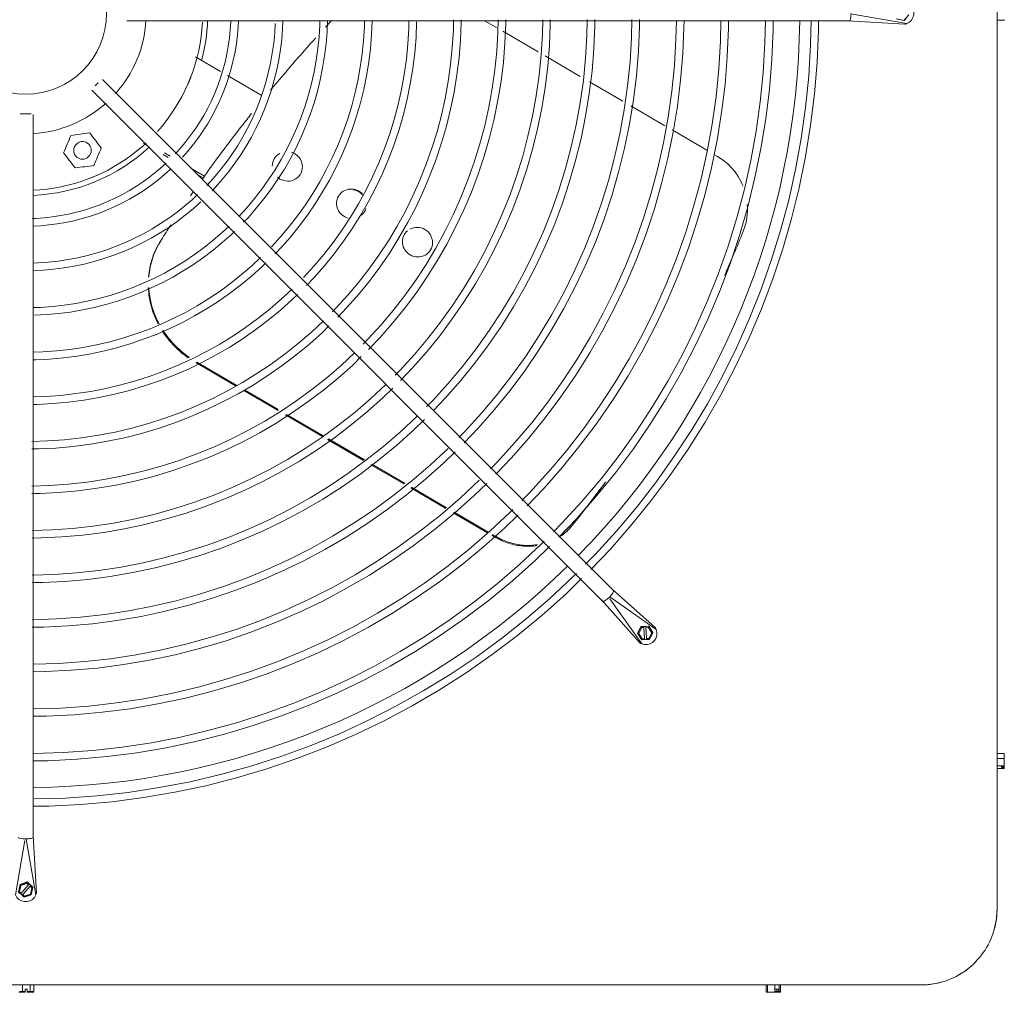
# Model space of a CAD drawing. Header units: inches. Extents: x 282 to 878, y -149 to 1260.
# Tile 10 of 20: x 845 to 862, y 363 to 379. Entities that reach past the tile are written whole.
import ezdxf

# ---------------------------------------------------------------- set-up
doc = ezdxf.new("R2010")
doc.units = ezdxf.units.IN
doc.header["$MEASUREMENT"] = 0
doc.layers.add('M-EQPM', color=90, linetype='Continuous', lineweight=9)

# ---------------------------------------------------------------- blocks, each defined once
blk = doc.blocks.new('Air Conditioner Unit  _AC_ - Default 1-3618741-Main Floor')
at = {"layer": 'M-EQPM'}
for p, q in [((16, -14.75), (16, 14.75)), ((1.665, -0.125), (3.257, -0.125)), ((3.475, -0.125), (13.57, -0.125)), ((7.757, -0.236), (7.559, -0.121)), ((13.545, -0.125), (14.484, -0.178)), ((13.621, -0.013), (14.517, -0.167)), ((14.466, -0.119), (14.344, -0.093)), ((14.349, -0.093), (14.471, -0.119)), ((14.549, -0.026), (14.466, -0.119)), ((14.471, -0.119), (14.466, -0.119)), ((14.471, -0.119), (14.502, -0.085)), ((16, -0.113), (16.12, -0.113)), ((16.12, -0.102), (16.12, -0.113)), ((8.442, -0.635), (7.86, -0.296)), ((3.212, -0.96), (2.798, -0.718)), ((9.135, -1.039), (8.555, -0.701)), ((2.392, -2.215), (1.266, -1.089)), ((3.878, -1.348), (3.323, -1.024)), ((9.834, -1.447), (9.288, -1.128)), ((1.089, -1.266), (2.215, -2.392)), ((10.526, -1.85), (9.969, -1.525)), ((0.125, -3.257), (0.125, -1.665)), ((11.218, -2.253), (10.649, -1.921)), ((1.94, -2.137), (2.004, -2.174)), ((2.264, -2.326), (2.349, -2.376)), ((2.289, -2.3), (2.378, -2.351)), ((9.684, -9.507), (2.546, -2.369)), ((4.095, -2.394), (4.091, -2.402)), ((11.395, -2.356), (11.338, -2.323)), ((2.369, -2.546), (9.507, -9.684)), ((2.738, -2.561), (2.946, -2.682)), ((2.836, -2.659), (2.924, -2.711)), ((4.523, -2.653), (4.527, -2.646)), ((5.152, -3.011), (5.148, -3.019)), ((5.58, -3.271), (5.584, -3.263)), ((0.125, -13.57), (0.125, -3.475)), ((6.238, -3.642), (6.234, -3.65)), ((2.205, -3.777), (2.197, -3.791)), ((6.666, -3.902), (6.67, -3.894)), ((2.801, -5.752), (3.457, -6.134)), ((2.821, -5.744), (3.476, -6.127)), ((3.591, -6.212), (4.158, -6.543)), ((3.606, -6.202), (4.158, -6.524)), ((4.281, -6.614), (4.888, -6.968)), ((4.299, -6.606), (4.9, -6.956)), ((4.97, -7.016), (5.565, -7.362)), ((4.988, -7.007), (5.58, -7.352)), ((5.686, -7.433), (6.23, -7.75)), ((5.701, -7.423), (6.249, -7.742)), ((6.344, -7.816), (6.919, -8.152)), ((6.357, -7.805), (6.934, -8.141)), ((7.044, -8.224), (7.608, -8.553)), ((7.058, -8.214), (7.63, -8.547)), ((7.679, -8.594), (7.74, -8.63)), ((7.692, -8.583), (7.748, -8.616)), ((10.368, -10.116), (9.666, -9.489)), ((9.489, -9.666), (10.116, -10.368)), ((9.622, -9.641), (10.147, -10.383)), ((9.625, -9.611), (10.383, -10.147)), ((10.077, -10.208), (10.134, -10.097)), ((10.145, -10.313), (10.077, -10.208)), ((10.077, -10.208), (10.081, -10.212)), ((10.138, -10.101), (10.081, -10.212)), ((10.081, -10.212), (10.149, -10.317)), ((10.147, -10.116), (10.098, -10.211)), ((10.098, -10.211), (10.157, -10.3)), ((10.099, -10.211), (10.098, -10.211)), ((10.099, -10.211), (10.147, -10.116)), ((10.157, -10.301), (10.099, -10.211)), ((10.134, -10.097), (10.258, -10.09)), ((10.134, -10.097), (10.138, -10.101)), ((10.183, -10.098), (10.138, -10.101)), ((10.147, -10.116), (10.184, -10.114)), ((10.184, -10.114), (10.147, -10.116)), ((10.147, -10.116), (10.147, -10.116)), ((10.181, -10.097), (10.215, -10.095)), ((10.183, -10.098), (10.181, -10.097)), ((10.184, -10.114), (10.183, -10.098)), ((10.184, -10.114), (10.184, -10.114)), ((10.184, -10.114), (10.193, -10.298)), ((10.215, -10.095), (10.217, -10.097)), ((10.262, -10.094), (10.217, -10.097)), ((10.217, -10.097), (10.218, -10.112)), ((10.254, -10.11), (10.217, -10.112)), ((10.227, -10.297), (10.217, -10.112)), ((10.217, -10.112), (10.218, -10.112)), ((10.218, -10.112), (10.254, -10.11)), ((10.254, -10.11), (10.312, -10.2)), ((10.312, -10.2), (10.254, -10.11)), ((10.254, -10.11), (10.254, -10.11)), ((10.258, -10.09), (10.326, -10.195)), ((10.258, -10.09), (10.262, -10.094)), ((10.33, -10.199), (10.262, -10.094)), ((10.263, -10.295), (10.312, -10.2)), ((10.312, -10.2), (10.264, -10.295)), ((10.326, -10.195), (10.27, -10.306)), ((10.274, -10.31), (10.33, -10.199)), ((10.312, -10.2), (10.312, -10.2)), ((10.326, -10.195), (10.33, -10.199)), ((10.27, -10.306), (10.145, -10.313)), ((10.149, -10.317), (10.145, -10.313)), ((10.149, -10.317), (10.194, -10.314)), ((10.157, -10.3), (10.193, -10.298)), ((10.194, -10.299), (10.157, -10.301)), ((10.157, -10.301), (10.157, -10.3)), ((10.193, -10.298), (10.194, -10.299)), ((10.226, -10.311), (10.193, -10.313)), ((10.193, -10.313), (10.194, -10.314)), ((10.194, -10.314), (10.194, -10.299)), ((10.228, -10.313), (10.226, -10.311)), ((10.264, -10.295), (10.227, -10.297)), ((10.227, -10.297), (10.263, -10.295)), ((10.227, -10.297), (10.228, -10.313)), ((10.227, -10.297), (10.227, -10.297)), ((10.228, -10.313), (10.274, -10.31)), ((10.263, -10.295), (10.264, -10.295)), ((10.27, -10.306), (10.274, -10.31)), ((16, -12.27), (16, -12.189)), ((16, -12.189), (16.12, -12.189)), ((16, -12.393), (16, -12.27)), ((16, -12.27), (16.12, -12.27)), ((16.12, -12.189), (16.12, -12.27)), ((16.12, -12.27), (16.12, -12.393)), ((16, -12.436), (16, -12.393)), ((16, -12.393), (16.12, -12.393)), ((16, -12.436), (16.12, -12.436)), ((16.071, -12.42), (16.071, -12.408)), ((16.071, -12.408), (16.12, -12.408)), ((16.12, -12.42), (16.071, -12.42)), ((16.12, -12.405), (16.109, -12.405)), ((16.12, -12.418), (16.109, -12.418)), ((16.12, -12.393), (16.12, -12.408)), ((16.12, -12.405), (16.12, -12.42)), ((16.12, -12.42), (16.12, -12.436)), ((-0.013, -13.621), (-0.167, -14.517)), ((0.01, -13.602), (0.167, -14.517)), ((0.178, -14.484), (0.125, -13.545)), ((-0.119, -14.466), (-0.093, -14.344)), ((-0.093, -14.349), (-0.119, -14.471)), ((-0.102, -14.466), (-0.079, -14.361)), ((-0.079, -14.361), (-0.102, -14.465)), ((-0.093, -14.344), (0.026, -14.305)), ((0.026, -14.311), (-0.093, -14.349)), ((-0.093, -14.344), (-0.093, -14.349)), ((-0.079, -14.361), (0.022, -14.328)), ((0.022, -14.328), (-0.079, -14.361)), ((-0.079, -14.361), (-0.079, -14.361)), ((0.049, -14.352), (-0.074, -14.49)), ((-0.049, -14.512), (0.074, -14.375)), ((0.022, -14.328), (0.049, -14.353)), ((0.049, -14.352), (0.022, -14.328)), ((0.022, -14.328), (0.022, -14.328)), ((0.026, -14.305), (0.119, -14.389)), ((0.026, -14.305), (0.026, -14.311)), ((0.06, -14.341), (0.026, -14.311)), ((0.049, -14.353), (0.06, -14.341)), ((0.049, -14.353), (0.049, -14.352)), ((0.06, -14.341), (0.06, -14.339)), ((0.06, -14.339), (0.085, -14.361)), ((0.085, -14.364), (0.074, -14.375)), ((0.074, -14.375), (0.102, -14.4)), ((0.074, -14.375), (0.074, -14.375)), ((0.102, -14.399), (0.074, -14.375)), ((0.079, -14.504), (0.102, -14.399)), ((0.102, -14.4), (0.079, -14.504)), ((0.085, -14.361), (0.085, -14.364)), ((0.119, -14.394), (0.085, -14.364)), ((0.119, -14.389), (0.093, -14.511)), ((0.093, -14.516), (0.119, -14.394)), ((0.102, -14.4), (0.102, -14.399)), ((0.119, -14.389), (0.119, -14.394)), ((-0.026, -14.549), (-0.119, -14.466)), ((-0.119, -14.471), (-0.085, -14.502)), ((-0.102, -14.465), (-0.074, -14.49)), ((-0.074, -14.49), (-0.102, -14.466)), ((-0.085, -14.502), (-0.074, -14.49)), ((-0.06, -14.522), (-0.085, -14.5)), ((-0.085, -14.5), (-0.085, -14.502)), ((-0.074, -14.49), (-0.074, -14.49)), ((-0.049, -14.513), (-0.06, -14.524)), ((-0.06, -14.524), (-0.06, -14.522)), ((-0.06, -14.524), (-0.026, -14.555)), ((-0.049, -14.513), (-0.049, -14.512)), ((-0.049, -14.512), (-0.022, -14.537)), ((-0.022, -14.537), (-0.049, -14.513)), ((0.093, -14.511), (-0.026, -14.549)), ((-0.026, -14.555), (0.093, -14.516)), ((-0.026, -14.549), (-0.026, -14.555)), ((0.079, -14.504), (-0.022, -14.537)), ((-0.022, -14.537), (0.079, -14.504)), ((-0.022, -14.537), (-0.022, -14.537)), ((0.079, -14.504), (0.079, -14.504)), ((0.093, -14.511), (0.093, -14.516)), ((-14.75, -16), (14.75, -16)), ((-0.114, -16), (-0.052, -16.001)), ((-0.052, -16.001), (0.073, -16.001)), ((-0.052, -16.001), (-0.052, -16.121)), ((-0.052, -16.006), (-0.052, -16.119)), ((0.073, -16.001), (0.136, -16)), ((0.073, -16.121), (0.073, -16.001)), ((0.073, -16.006), (0.073, -16.119)), ((0.136, -16), (0.136, -16.12)), ((12.199, -15.999), (12.221, -16.001)), ((12.199, -15.999), (12.199, -16.119)), ((12.221, -16.001), (12.338, -16.002)), ((12.221, -16.001), (12.221, -16.121)), ((12.338, -16.002), (12.434, -16.001)), ((12.338, -16.002), (12.338, -16.122)), ((12.413, -15.999), (12.413, -16.119)), ((12.434, -16.121), (12.434, -16.001)), ((-0.114, -16.12), (-0.052, -16.119)), ((-0.052, -16.121), (-0.114, -16.12)), ((-0.096, -16.109), (-0.043, -16.107)), ((-0.043, -16.11), (-0.096, -16.109)), ((-0.096, -16.12), (-0.096, -16.109)), ((-0.043, -16.119), (-0.096, -16.12)), ((-0.096, -16.12), (-0.043, -16.121)), ((-0.052, -16.119), (-0.006, -16.119)), ((-0.006, -16.121), (-0.052, -16.121)), ((-0.043, -16.107), (-0.006, -16.107)), ((-0.043, -16.119), (-0.043, -16.107)), ((-0.006, -16.11), (-0.043, -16.11)), ((-0.043, -16.11), (-0.043, -16.121)), ((-0.006, -16.119), (-0.043, -16.119)), ((-0.043, -16.121), (-0.006, -16.121)), ((-0.006, -16.121), (-0.006, -16.072)), ((-0.006, -16.072), (0.027, -16.072)), ((-0.006, -16.107), (-0.006, -16.119)), ((0.027, -16.072), (0.027, -16.121)), ((0.027, -16.119), (0.027, -16.107)), ((0.027, -16.107), (0.064, -16.107)), ((0.064, -16.11), (0.027, -16.11)), ((0.064, -16.119), (0.027, -16.119)), ((0.027, -16.119), (0.073, -16.119)), ((0.073, -16.121), (0.027, -16.121)), ((0.027, -16.121), (0.064, -16.121)), ((0.064, -16.107), (0.118, -16.109)), ((0.064, -16.119), (0.064, -16.107)), ((0.118, -16.109), (0.064, -16.11)), ((0.064, -16.121), (0.064, -16.11)), ((0.118, -16.12), (0.064, -16.119)), ((0.064, -16.121), (0.118, -16.12)), ((0.073, -16.119), (0.136, -16.12)), ((0.136, -16.12), (0.073, -16.121)), ((0.118, -16.12), (0.118, -16.109)), ((12.221, -16.121), (12.199, -16.119)), ((12.199, -16.119), (12.234, -16.119)), ((12.216, -16.119), (12.216, -16.108)), ((12.338, -16.122), (12.221, -16.121)), ((12.363, -16.11), (12.335, -16.11)), ((12.335, -16.122), (12.363, -16.121)), ((12.338, -16.071), (12.399, -16.072)), ((12.338, -16.107), (12.399, -16.107)), ((12.338, -16.108), (12.389, -16.109)), ((12.338, -16.118), (12.413, -16.119)), ((12.399, -16.119), (12.338, -16.119)), ((12.373, -16.121), (12.338, -16.122)), ((12.363, -16.121), (12.363, -16.11)), ((12.363, -16.121), (12.373, -16.121)), ((12.373, -16.121), (12.373, -16.072)), ((12.373, -16.072), (12.399, -16.072)), ((12.389, -16.109), (12.389, -16.121)), ((12.417, -16.109), (12.389, -16.109)), ((12.399, -16.121), (12.389, -16.121)), ((12.389, -16.121), (12.417, -16.121)), ((12.399, -16.072), (12.399, -16.121)), ((12.399, -16.107), (12.417, -16.109)), ((12.399, -16.119), (12.399, -16.107)), ((12.417, -16.121), (12.399, -16.119)), ((12.434, -16.121), (12.399, -16.121)), ((12.413, -16.119), (12.434, -16.121)), ((12.417, -16.121), (12.417, -16.109))]:
    blk.add_line(p, q, dxfattribs=at)
at = {"layer": 'M-EQPM', "flags": 128}
for points in [[(14.517, -0.167), (14.558, -0.143), (14.591, -0.11), (14.615, -0.069), (14.627, -0.024), (14.627, 0.024), (14.615, 0.069), (14.591, 0.11), (14.558, 0.143), (14.517, 0.167)], [(2.171, -1.946), (2.247, -1.857), (2.319, -1.766), (2.388, -1.672), (2.453, -1.575), (2.514, -1.476), (2.571, -1.374), (2.624, -1.27), (2.672, -1.164), (2.717, -1.056), (2.757, -0.947), (2.793, -0.836), (2.824, -0.723), (2.85, -0.61), (2.873, -0.495), (2.89, -0.38), (2.903, -0.264), (2.911, -0.148)], [(3.379, -0.135), (3.37, -0.27), (3.357, -0.405), (3.338, -0.539), (3.314, -0.672), (3.284, -0.804), (3.25, -0.934), (3.21, -1.064), (3.164, -1.191), (3.114, -1.317), (3.059, -1.44), (2.999, -1.561), (2.934, -1.68), (2.865, -1.796), (2.791, -1.909), (2.712, -2.019), (2.629, -2.126), (2.542, -2.23), (2.466, -2.313)], [(2.585, -2.368), (2.678, -2.263), (2.766, -2.154), (2.85, -2.042), (2.93, -1.926), (3.004, -1.807), (3.074, -1.686), (3.139, -1.562), (3.199, -1.435), (3.254, -1.306), (3.304, -1.175), (3.348, -1.041), (3.387, -0.907), (3.42, -0.771), (3.449, -0.633), (3.471, -0.495), (3.488, -0.356), (3.5, -0.216), (3.504, -0.121)], [(3.072, -2.921), (3.127, -2.864), (3.239, -2.737), (3.346, -2.605), (3.447, -2.469), (3.543, -2.329), (3.633, -2.186), (3.718, -2.039), (3.796, -1.888), (3.869, -1.735), (3.935, -1.579), (3.995, -1.42), (4.049, -1.259), (4.096, -1.097), (4.136, -0.932), (4.17, -0.766), (4.198, -0.598), (4.218, -0.43), (4.232, -0.261), (4.238, -0.121)], [(3.257, -0.125), (3.286, -0.125), (3.314, -0.125), (3.343, -0.125), (3.372, -0.125), (3.4, -0.125), (3.429, -0.125), (3.457, -0.125), (3.475, -0.125)], [(4.847, -0.121), (4.845, -0.194), (4.834, -0.388), (4.814, -0.58), (4.787, -0.773), (4.752, -0.963), (4.71, -1.153), (4.66, -1.34), (4.603, -1.525), (4.538, -1.708), (4.466, -1.888), (4.387, -2.065), (4.301, -2.239), (4.208, -2.409), (4.108, -2.576), (4.002, -2.738), (3.889, -2.896), (3.77, -3.049), (3.646, -3.197), (3.515, -3.341)], [(3.59, -3.441), (3.668, -3.36), (3.799, -3.21), (3.925, -3.056), (4.044, -2.897), (4.156, -2.733), (4.262, -2.564), (4.361, -2.392), (4.453, -2.215), (4.539, -2.035), (4.616, -1.852), (4.687, -1.666), (4.75, -1.478), (4.805, -1.286), (4.852, -1.093), (4.892, -0.898), (4.924, -0.702), (4.948, -0.504), (4.965, -0.306), (4.972, -0.121)], [(5.581, -0.121), (5.579, -0.223), (5.565, -0.446), (5.543, -0.668), (5.512, -0.889), (5.472, -1.109), (5.423, -1.327), (5.366, -1.543), (5.3, -1.756), (5.225, -1.967), (5.142, -2.174), (5.051, -2.378), (4.952, -2.578), (4.845, -2.774), (4.73, -2.966), (4.608, -3.152), (4.478, -3.334), (4.341, -3.511), (4.197, -3.681), (4.047, -3.846)], [(4.108, -3.961), (4.209, -3.856), (4.36, -3.684), (4.504, -3.507), (4.64, -3.324), (4.77, -3.136), (4.891, -2.942), (5.005, -2.745), (5.111, -2.542), (5.208, -2.336), (5.297, -2.126), (5.378, -1.912), (5.45, -1.696), (5.514, -1.476), (5.568, -1.255), (5.614, -1.031), (5.651, -0.806), (5.679, -0.579), (5.697, -0.351), (5.707, -0.123)], [(6.314, -0.121), (6.312, -0.253), (6.297, -0.505), (6.271, -0.756), (6.236, -1.006), (6.191, -1.255), (6.136, -1.502), (6.071, -1.746), (5.996, -1.987), (5.912, -2.225), (5.818, -2.46), (5.715, -2.691), (5.603, -2.917), (5.482, -3.139), (5.352, -3.355), (5.214, -3.567), (5.067, -3.772), (4.912, -3.972), (4.749, -4.165), (4.579, -4.352)], [(4.626, -4.481), (4.75, -4.351), (4.92, -4.158), (5.083, -3.958), (5.237, -3.751), (5.383, -3.539), (5.52, -3.321), (5.648, -3.097), (5.768, -2.869), (5.878, -2.636), (5.979, -2.399), (6.07, -2.158), (6.151, -1.914), (6.223, -1.666), (6.284, -1.416), (6.336, -1.163), (6.377, -0.909), (6.409, -0.653), (6.43, -0.397), (6.44, -0.139)], [(7.049, -0.108), (7.045, -0.282), (7.028, -0.563), (7, -0.844), (6.961, -1.123), (6.91, -1.401), (6.849, -1.676), (6.776, -1.949), (6.693, -2.218), (6.599, -2.484), (6.494, -2.746), (6.379, -3.003), (6.254, -3.256), (6.119, -3.503), (5.974, -3.745), (5.819, -3.981), (5.655, -4.211), (5.483, -4.434), (5.301, -4.649), (5.111, -4.857), (5.056, -4.913)], [(5.144, -5.001), (5.291, -4.847), (5.481, -4.632), (5.662, -4.409), (5.834, -4.179), (5.996, -3.942), (6.149, -3.699), (6.292, -3.45), (6.425, -3.196), (6.547, -2.936), (6.66, -2.672), (6.761, -2.404), (6.852, -2.132), (6.932, -1.856), (7, -1.577), (7.058, -1.296), (7.104, -1.013), (7.139, -0.728), (7.162, -0.442), (7.174, -0.155), (7.175, -0.108)], [(7.783, -0.108), (7.779, -0.311), (7.76, -0.622), (7.729, -0.932), (7.685, -1.24), (7.63, -1.547), (7.562, -1.85), (7.482, -2.151), (7.39, -2.449), (7.286, -2.742), (7.17, -3.032), (7.043, -3.316), (6.905, -3.595), (6.756, -3.868), (6.596, -4.135), (6.425, -4.396), (6.244, -4.649), (6.053, -4.895), (5.853, -5.133), (5.643, -5.363), (5.558, -5.449)], [(5.647, -5.538), (5.833, -5.343), (6.042, -5.105), (6.241, -4.86), (6.43, -4.606), (6.609, -4.345), (6.778, -4.077), (6.935, -3.803), (7.082, -3.523), (7.217, -3.237), (7.341, -2.946), (7.453, -2.65), (7.553, -2.35), (7.641, -2.046), (7.716, -1.738), (7.78, -1.428), (7.831, -1.116), (7.869, -0.802), (7.895, -0.487), (7.908, -0.171), (7.909, -0.108)], [(8.516, -0.108), (8.512, -0.341), (8.491, -0.681), (8.457, -1.02), (8.41, -1.357), (8.349, -1.692), (8.274, -2.025), (8.187, -2.354), (8.086, -2.68), (7.973, -3.001), (7.846, -3.317), (7.707, -3.628), (7.556, -3.934), (7.393, -4.233), (7.217, -4.525), (7.031, -4.81), (6.833, -5.087), (6.624, -5.356), (6.404, -5.617), (6.175, -5.869), (6.085, -5.96)], [(6.174, -6.049), (6.374, -5.838), (6.602, -5.579), (6.82, -5.31), (7.027, -5.033), (7.223, -4.748), (7.407, -4.456), (7.579, -4.156), (7.739, -3.85), (7.887, -3.537), (8.022, -3.219), (8.144, -2.896), (8.254, -2.568), (8.35, -2.235), (8.432, -1.9), (8.502, -1.561), (8.557, -1.22), (8.599, -0.877), (8.627, -0.532), (8.642, -0.187), (8.642, -0.108)], [(9.251, -0.1), (9.245, -0.37), (9.223, -0.739), (9.186, -1.108), (9.134, -1.474), (9.068, -1.838), (8.987, -2.199), (8.892, -2.557), (8.783, -2.911), (8.659, -3.259), (8.522, -3.603), (8.371, -3.941), (8.207, -4.273), (8.03, -4.597), (7.839, -4.915), (7.636, -5.224), (7.421, -5.526), (7.195, -5.818), (6.956, -6.101), (6.707, -6.374), (6.604, -6.479)], [(6.723, -6.536), (6.915, -6.334), (7.163, -6.053), (7.399, -5.761), (7.624, -5.461), (7.836, -5.152), (8.036, -4.834), (8.222, -4.509), (8.396, -4.177), (8.556, -3.837), (8.703, -3.492), (8.836, -3.141), (8.954, -2.786), (9.059, -2.425), (9.148, -2.061), (9.223, -1.694), (9.284, -1.323), (9.329, -0.951), (9.36, -0.577), (9.375, -0.202), (9.376, -0.1)], [(9.984, -0.101), (9.978, -0.399), (9.955, -0.798), (9.915, -1.196), (9.859, -1.591), (9.787, -1.984), (9.7, -2.374), (9.598, -2.76), (9.48, -3.141), (9.346, -3.518), (9.198, -3.889), (9.035, -4.254), (8.858, -4.612), (8.666, -4.962), (8.461, -5.305), (8.242, -5.639), (8.01, -5.964), (7.765, -6.279), (7.508, -6.585), (7.239, -6.88), (7.136, -6.983)], [(7.225, -7.072), (7.456, -6.83), (7.723, -6.526), (7.978, -6.212), (8.22, -5.888), (8.449, -5.555), (8.664, -5.212), (8.866, -4.862), (9.053, -4.503), (9.226, -4.138), (9.384, -3.766), (9.527, -3.387), (9.655, -3.004), (9.767, -2.615), (9.864, -2.222), (9.945, -1.826), (10.01, -1.427), (10.059, -1.025), (10.092, -0.622), (10.109, -0.218), (10.11, -0.101)], [(10.718, -0.117), (10.712, -0.429), (10.686, -0.857), (10.643, -1.283), (10.583, -1.708), (10.507, -2.13), (10.413, -2.548), (10.303, -2.963), (10.176, -3.372), (10.033, -3.777), (9.874, -4.175), (9.699, -4.566), (9.509, -4.95), (9.303, -5.327), (9.083, -5.695), (8.848, -6.053), (8.599, -6.402), (8.336, -6.741), (8.06, -7.069), (7.771, -7.386), (7.655, -7.502)], [(7.744, -7.591), (7.997, -7.326), (8.284, -7), (8.557, -6.663), (8.817, -6.316), (9.062, -5.958), (9.293, -5.591), (9.509, -5.215), (9.71, -4.83), (9.896, -4.438), (10.065, -4.039), (10.219, -3.633), (10.356, -3.222), (10.476, -2.805), (10.58, -2.384), (10.667, -1.959), (10.737, -1.531), (10.789, -1.1), (10.825, -0.668), (10.843, -0.234), (10.844, -0.117)], [(11.452, -0.118), (11.445, -0.458), (11.418, -0.915), (11.372, -1.371), (11.308, -1.825), (11.226, -2.276), (11.126, -2.723), (11.008, -3.165), (10.873, -3.603), (10.72, -4.035), (10.55, -4.461), (10.363, -4.879), (10.16, -5.289), (9.94, -5.691), (9.705, -6.084), (9.454, -6.468), (9.187, -6.84), (8.907, -7.202), (8.611, -7.553), (8.303, -7.891), (8.174, -8.021)], [(8.263, -8.11), (8.539, -7.821), (8.844, -7.474), (9.136, -7.114), (9.413, -6.743), (9.676, -6.361), (9.922, -5.969), (10.153, -5.568), (10.367, -5.157), (10.565, -4.738), (10.746, -4.312), (10.91, -3.879), (11.057, -3.44), (11.185, -2.995), (11.296, -2.545), (11.389, -2.091), (11.463, -1.634), (11.52, -1.174), (11.557, -0.713), (11.577, -0.25), (11.578, -0.118)], [(12.186, -0.119), (12.178, -0.487), (12.149, -0.974), (12.101, -1.459), (12.033, -1.942), (11.945, -2.421), (11.839, -2.897), (11.714, -3.368), (11.57, -3.834), (11.407, -4.294), (11.226, -4.746), (11.027, -5.191), (10.811, -5.628), (10.577, -6.056), (10.327, -6.474), (10.059, -6.882), (9.776, -7.279), (9.477, -7.664), (9.163, -8.037), (8.834, -8.397), (8.693, -8.54)], [(8.782, -8.629), (9.08, -8.317), (9.405, -7.947), (9.715, -7.565), (10.01, -7.17), (10.289, -6.764), (10.551, -6.347), (10.796, -5.92), (11.025, -5.484), (11.235, -5.039), (11.428, -4.585), (11.602, -4.125), (11.757, -3.658), (11.894, -3.184), (12.012, -2.706), (12.111, -2.224), (12.19, -1.738), (12.25, -1.249), (12.29, -0.758), (12.31, -0.266), (12.312, -0.119)], [(12.937, -0.12), (12.929, -0.517), (12.898, -1.034), (12.846, -1.549), (12.774, -2.061), (12.681, -2.571), (12.568, -3.076), (12.435, -3.576), (12.282, -4.07), (12.11, -4.558), (11.918, -5.039), (11.707, -5.511), (11.477, -5.975), (11.229, -6.429), (10.963, -6.873), (10.679, -7.306), (10.378, -7.727), (10.061, -8.136), (9.728, -8.532), (9.379, -8.914), (9.224, -9.071)], [(9.311, -9.158), (9.631, -8.822), (9.976, -8.43), (10.305, -8.024), (10.618, -7.606), (10.914, -7.175), (11.192, -6.733), (11.452, -6.28), (11.694, -5.817), (11.917, -5.345), (12.121, -4.864), (12.306, -4.375), (12.471, -3.88), (12.617, -3.378), (12.742, -2.871), (12.846, -2.359), (12.93, -1.843), (12.994, -1.325), (13.036, -0.804), (13.058, -0.282), (13.06, -0.12)], [(4.112, -0.165), (4.102, -0.329), (4.086, -0.493), (4.063, -0.656), (4.033, -0.818), (3.997, -0.978), (3.955, -1.137), (3.906, -1.294), (3.851, -1.45), (3.79, -1.603), (3.723, -1.753), (3.65, -1.9), (3.571, -2.045), (3.487, -2.186), (3.396, -2.324), (3.301, -2.458), (3.2, -2.588), (3.094, -2.713), (2.984, -2.833)], [(0.118, -2.912), (0.233, -2.906), (0.349, -2.894), (0.464, -2.878), (0.579, -2.857), (0.693, -2.831), (0.806, -2.801), (0.917, -2.767), (1.027, -2.728), (1.135, -2.685), (1.242, -2.637), (1.346, -2.586), (1.448, -2.53), (1.548, -2.47), (1.646, -2.406), (1.741, -2.338), (1.833, -2.267), (1.922, -2.191), (1.983, -2.136)], [(2.546, -2.369), (2.526, -2.349), (2.506, -2.329), (2.486, -2.309), (2.465, -2.289), (2.445, -2.268), (2.425, -2.248), (2.405, -2.228), (2.392, -2.215)], [(2.215, -2.392), (2.235, -2.412), (2.255, -2.432), (2.276, -2.452), (2.296, -2.473), (2.316, -2.493), (2.336, -2.513), (2.356, -2.533), (2.369, -2.546)], [(2.313, -2.466), (2.257, -2.518), (2.154, -2.606), (2.048, -2.69), (1.939, -2.77), (1.827, -2.845), (1.712, -2.916), (1.594, -2.982), (1.473, -3.043), (1.35, -3.1), (1.225, -3.151), (1.098, -3.198), (0.969, -3.239), (0.839, -3.275), (0.707, -3.306), (0.575, -3.332), (0.441, -3.352), (0.307, -3.367), (0.172, -3.377), (0.108, -3.379)], [(0.121, -3.504), (0.242, -3.498), (0.382, -3.485), (0.521, -3.467), (0.659, -3.444), (0.797, -3.415), (0.933, -3.38), (1.067, -3.34), (1.2, -3.295), (1.33, -3.244), (1.459, -3.188), (1.585, -3.127), (1.709, -3.061), (1.83, -2.991), (1.948, -2.915), (2.063, -2.835), (2.175, -2.75), (2.283, -2.661), (2.388, -2.567)], [(2.832, -2.985), (2.747, -3.064), (2.622, -3.172), (2.493, -3.274), (2.36, -3.371), (2.223, -3.463), (2.083, -3.549), (1.94, -3.629), (1.793, -3.704), (1.643, -3.773), (1.491, -3.835), (1.337, -3.892), (1.18, -3.942), (1.021, -3.986), (0.861, -4.024), (0.699, -4.055), (0.537, -4.08), (0.373, -4.098), (0.209, -4.11), (0.12, -4.113)], [(0.124, -4.238), (0.293, -4.23), (0.462, -4.215), (0.63, -4.193), (0.797, -4.164), (0.963, -4.129), (1.128, -4.087), (1.29, -4.039), (1.451, -3.984), (1.609, -3.923), (1.765, -3.856), (1.917, -3.782), (2.067, -3.702), (2.213, -3.617), (2.356, -3.525), (2.495, -3.428), (2.63, -3.326), (2.761, -3.218), (2.888, -3.105)], [(0.125, -3.475), (0.125, -3.447), (0.125, -3.419), (0.125, -3.39), (0.125, -3.362), (0.125, -3.333), (0.125, -3.304), (0.125, -3.276), (0.125, -3.257)], [(3.351, -3.504), (3.237, -3.611), (3.09, -3.737), (2.938, -3.858), (2.781, -3.972), (2.62, -4.08), (2.455, -4.182), (2.285, -4.277), (2.113, -4.365), (1.936, -4.446), (1.757, -4.52), (1.575, -4.586), (1.39, -4.645), (1.203, -4.697), (1.015, -4.742), (0.824, -4.779), (0.632, -4.808), (0.44, -4.829), (0.246, -4.843), (0.119, -4.847)], [(0.145, -4.972), (0.344, -4.962), (0.542, -4.944), (0.739, -4.919), (0.936, -4.885), (1.13, -4.844), (1.323, -4.795), (1.514, -4.738), (1.702, -4.674), (1.887, -4.602), (2.07, -4.523), (2.249, -4.437), (2.425, -4.343), (2.596, -4.243), (2.764, -4.135), (2.927, -4.022), (3.086, -3.901), (3.239, -3.775), (3.388, -3.642), (3.439, -3.592)], [(3.87, -4.023), (3.726, -4.157), (3.557, -4.303), (3.382, -4.442), (3.202, -4.574), (3.016, -4.698), (2.826, -4.815), (2.631, -4.924), (2.432, -5.025), (2.23, -5.118), (2.023, -5.204), (1.813, -5.28), (1.601, -5.349), (1.386, -5.408), (1.168, -5.459), (0.949, -5.502), (0.728, -5.535), (0.506, -5.56), (0.283, -5.576), (0.118, -5.581)], [(0.118, -5.706), (0.167, -5.706), (0.395, -5.694), (0.622, -5.674), (0.848, -5.645), (1.074, -5.606), (1.297, -5.559), (1.518, -5.502), (1.737, -5.437), (1.953, -5.363), (2.166, -5.281), (2.375, -5.19), (2.581, -5.091), (2.783, -4.984), (2.98, -4.869), (3.172, -4.746), (3.359, -4.615), (3.541, -4.477), (3.717, -4.332), (3.887, -4.18), (3.958, -4.111)], [(4.389, -4.542), (4.216, -4.704), (4.025, -4.869), (3.827, -5.026), (3.623, -5.175), (3.413, -5.315), (3.198, -5.448), (2.977, -5.571), (2.752, -5.686), (2.523, -5.791), (2.289, -5.888), (2.052, -5.974), (1.811, -6.052), (1.568, -6.119), (1.322, -6.177), (1.074, -6.225), (0.824, -6.263), (0.573, -6.291), (0.321, -6.309), (0.117, -6.315)], [(0.117, -6.44), (0.188, -6.439), (0.445, -6.426), (0.702, -6.404), (0.958, -6.37), (1.212, -6.327), (1.464, -6.273), (1.713, -6.21), (1.96, -6.136), (2.204, -6.053), (2.444, -5.96), (2.681, -5.858), (2.913, -5.746), (3.14, -5.625), (3.363, -5.495), (3.58, -5.356), (3.791, -5.208), (3.996, -5.052), (4.195, -4.889), (4.387, -4.717), (4.477, -4.63)], [(4.908, -5.062), (4.706, -5.25), (4.492, -5.434), (4.272, -5.61), (4.044, -5.776), (3.81, -5.933), (3.569, -6.081), (3.323, -6.219), (3.072, -6.346), (2.816, -6.464), (2.555, -6.572), (2.29, -6.669), (2.022, -6.755), (1.75, -6.83), (1.475, -6.895), (1.198, -6.948), (0.92, -6.991), (0.639, -7.022), (0.358, -7.042), (0.101, -7.05)], [(0.101, -7.174), (0.21, -7.173), (0.496, -7.159), (0.782, -7.133), (1.067, -7.096), (1.35, -7.048), (1.63, -6.988), (1.909, -6.917), (2.184, -6.836), (2.455, -6.743), (2.723, -6.639), (2.986, -6.525), (3.245, -6.4), (3.498, -6.265), (3.746, -6.121), (3.988, -5.966), (4.223, -5.802), (4.452, -5.628), (4.673, -5.446), (4.887, -5.254), (4.996, -5.149)], [(5.424, -5.584), (5.196, -5.797), (4.96, -6), (4.716, -6.194), (4.465, -6.377), (4.206, -6.551), (3.941, -6.714), (3.669, -6.866), (3.392, -7.007), (3.109, -7.137), (2.821, -7.256), (2.528, -7.363), (2.232, -7.458), (1.932, -7.541), (1.629, -7.612), (1.323, -7.671), (1.015, -7.718), (0.706, -7.753), (0.395, -7.775), (0.1, -7.784)], [(0.1, -7.908), (0.231, -7.906), (0.547, -7.891), (0.862, -7.863), (1.176, -7.822), (1.488, -7.769), (1.797, -7.703), (2.104, -7.625), (2.407, -7.535), (2.706, -7.432), (3.001, -7.318), (3.292, -7.192), (3.577, -7.055), (3.856, -6.906), (4.129, -6.747), (4.395, -6.576), (4.655, -6.395), (4.907, -6.204), (5.151, -6.003), (5.387, -5.792), (5.529, -5.654)], [(5.935, -6.111), (5.686, -6.343), (5.428, -6.566), (5.161, -6.777), (4.886, -6.978), (4.603, -7.168), (4.312, -7.347), (4.015, -7.513), (3.711, -7.668), (3.402, -7.81), (3.087, -7.94), (2.767, -8.057), (2.442, -8.161), (2.114, -8.252), (1.782, -8.33), (1.448, -8.395), (1.111, -8.446), (0.772, -8.484), (0.433, -8.508), (0.108, -8.518)], [(0.108, -8.641), (0.252, -8.64), (0.598, -8.623), (0.942, -8.592), (1.285, -8.548), (1.626, -8.489), (1.964, -8.418), (2.299, -8.332), (2.63, -8.234), (2.957, -8.122), (3.28, -7.997), (3.597, -7.86), (3.908, -7.71), (4.214, -7.547), (4.512, -7.373), (4.803, -7.186), (5.087, -6.988), (5.362, -6.779), (5.629, -6.559), (5.887, -6.329), (6.048, -6.173)], [(6.446, -6.637), (6.176, -6.89), (5.895, -7.131), (5.605, -7.361), (5.307, -7.58), (4.999, -7.786), (4.684, -7.979), (4.361, -8.16), (4.031, -8.328), (3.695, -8.483), (3.353, -8.624), (3.005, -8.751), (2.653, -8.864), (2.296, -8.963), (1.936, -9.048), (1.573, -9.118), (1.207, -9.174), (0.839, -9.214), (0.47, -9.241), (0.108, -9.252)], [(0.108, -9.375), (0.274, -9.374), (0.648, -9.355), (1.022, -9.322), (1.394, -9.273), (1.764, -9.21), (2.131, -9.132), (2.494, -9.04), (2.854, -8.933), (3.209, -8.812), (3.558, -8.676), (3.902, -8.527), (4.24, -8.364), (4.571, -8.188), (4.895, -7.999), (5.211, -7.796), (5.519, -7.582), (5.817, -7.355), (6.107, -7.116), (6.387, -6.867), (6.568, -6.691)], [(6.958, -7.164), (6.666, -7.436), (6.363, -7.697), (6.05, -7.945), (5.727, -8.181), (5.396, -8.403), (5.055, -8.612), (4.707, -8.808), (4.351, -8.989), (3.988, -9.156), (3.619, -9.308), (3.244, -9.445), (2.863, -9.567), (2.478, -9.674), (2.09, -9.765), (1.697, -9.841), (1.302, -9.901), (0.905, -9.945), (0.507, -9.974), (0.108, -9.986)], [(0.108, -10.109), (0.295, -10.107), (0.699, -10.087), (1.102, -10.051), (1.503, -9.999), (1.902, -9.931), (2.297, -9.847), (2.689, -9.747), (3.077, -9.632), (3.46, -9.501), (3.837, -9.355), (4.208, -9.194), (4.572, -9.019), (4.929, -8.829), (5.278, -8.624), (5.619, -8.407), (5.951, -8.175), (6.273, -7.931), (6.585, -7.673), (6.886, -7.404), (7.077, -7.22)], [(7.469, -7.69), (7.155, -7.983), (6.831, -8.263), (6.495, -8.529), (6.148, -8.782), (5.792, -9.021), (5.427, -9.245), (5.053, -9.455), (4.671, -9.649), (4.281, -9.828), (3.885, -9.992), (3.482, -10.139), (3.074, -10.27), (2.661, -10.385), (2.243, -10.483), (1.822, -10.564), (1.398, -10.629), (0.972, -10.676), (0.544, -10.707), (0.121, -10.72)], [(0.121, -10.843), (0.317, -10.841), (0.75, -10.819), (1.182, -10.781), (1.612, -10.725), (2.04, -10.652), (2.464, -10.562), (2.884, -10.455), (3.3, -10.331), (3.711, -10.191), (4.115, -10.034), (4.513, -9.862), (4.904, -9.673), (5.287, -9.469), (5.661, -9.25), (6.027, -9.017), (6.383, -8.768), (6.728, -8.506), (7.063, -8.23), (7.386, -7.941), (7.594, -7.74)], [(0.121, -11.576), (0.338, -11.574), (0.801, -11.552), (1.262, -11.51), (1.721, -11.451), (2.178, -11.373), (2.631, -11.276), (3.08, -11.162), (3.524, -11.03), (3.962, -10.88), (4.394, -10.713), (4.819, -10.529), (5.236, -10.328), (5.645, -10.11), (6.045, -9.876), (6.435, -9.627), (6.814, -9.362), (7.183, -9.082), (7.541, -8.787), (7.886, -8.479), (8.112, -8.26)], [(8.025, -8.172), (7.98, -8.217), (7.645, -8.529), (7.298, -8.828), (6.939, -9.113), (6.569, -9.383), (6.189, -9.638), (5.798, -9.878), (5.399, -10.102), (4.99, -10.31), (4.574, -10.501), (4.151, -10.676), (3.72, -10.833), (3.284, -10.973), (2.843, -11.096), (2.397, -11.201), (1.947, -11.288), (1.494, -11.356), (1.039, -11.407), (0.582, -11.44), (0.124, -11.454)], [(8.543, -8.692), (8.492, -8.743), (8.135, -9.076), (7.766, -9.394), (7.384, -9.697), (6.99, -9.985), (6.585, -10.256), (6.17, -10.511), (5.745, -10.75), (5.31, -10.971), (4.867, -11.174), (4.417, -11.36), (3.959, -11.527), (3.495, -11.677), (3.025, -11.807), (2.55, -11.918), (2.072, -12.011), (1.59, -12.084), (1.105, -12.138), (0.619, -12.173), (0.132, -12.188)], [(0.121, -12.31), (0.36, -12.308), (0.851, -12.284), (1.342, -12.24), (1.83, -12.176), (2.316, -12.094), (2.798, -11.991), (3.275, -11.87), (3.747, -11.729), (4.213, -11.57), (4.672, -11.392), (5.124, -11.196), (5.568, -10.983), (6.002, -10.751), (6.428, -10.502), (6.842, -10.237), (7.246, -9.955), (7.639, -9.657), (8.019, -9.344), (8.386, -9.016), (8.63, -8.78)], [(9.072, -9.224), (9.015, -9.282), (8.636, -9.635), (8.244, -9.973), (7.839, -10.294), (7.421, -10.6), (6.991, -10.888), (6.55, -11.159), (6.099, -11.412), (5.637, -11.647), (5.167, -11.863), (4.689, -12.06), (4.203, -12.238), (3.71, -12.396), (3.211, -12.534), (2.707, -12.653), (2.199, -12.751), (1.688, -12.829), (1.173, -12.886), (0.657, -12.922), (0.14, -12.938)], [(0.121, -13.058), (0.381, -13.055), (0.903, -13.03), (1.423, -12.983), (1.942, -12.916), (2.456, -12.828), (2.967, -12.719), (3.474, -12.59), (3.974, -12.441), (4.469, -12.273), (4.956, -12.084), (5.435, -11.876), (5.906, -11.649), (6.367, -11.404), (6.818, -11.14), (7.258, -10.859), (7.686, -10.56), (8.102, -10.244), (8.506, -9.912), (8.895, -9.564), (9.158, -9.309)], [(10.147, -10.383), (10.193, -10.395), (10.24, -10.395), (10.285, -10.383), (10.326, -10.36), (10.36, -10.326), (10.383, -10.285), (10.395, -10.24), (10.395, -10.193), (10.383, -10.147)], [(-0.167, -14.517), (-0.143, -14.558), (-0.11, -14.591), (-0.069, -14.615), (-0.024, -14.627), (0.024, -14.627), (0.069, -14.615), (0.11, -14.591), (0.143, -14.558), (0.167, -14.517)], [(14.75, -16), (14.8, -15.999), (14.85, -15.996), (14.9, -15.991), (14.949, -15.984), (14.998, -15.975), (15.047, -15.964), (15.095, -15.951), (15.143, -15.937), (15.19, -15.92), (15.237, -15.901), (15.282, -15.881), (15.327, -15.859), (15.371, -15.835), (15.414, -15.809), (15.456, -15.782), (15.496, -15.753), (15.536, -15.722), (15.574, -15.69), (15.611, -15.656), (15.647, -15.621), (15.681, -15.584), (15.713, -15.546), (15.745, -15.507), (15.774, -15.467), (15.802, -15.425), (15.828, -15.383), (15.852, -15.339), (15.875, -15.295), (15.896, -15.249), (15.915, -15.203), (15.932, -15.156), (15.948, -15.108), (15.961, -15.06), (15.972, -15.012), (15.982, -14.962), (15.989, -14.913), (15.995, -14.863), (15.998, -14.813), (16, -14.763), (16, -14.75)]]:
    blk.add_lwpolyline(points, dxfattribs=at)
at = {"layer": 'M-EQPM'}
for centre, radius, start, end in [((0, 0), 1.332, 90, 270), ((0, 0), 1.332, 270, 90), ((0, 0), 1.985, 318.09, 356.5472), ((0, 0), 3, 345, 357.6675), ((0, 0), 12.75, 315.5461, 359.4586), ((0, 0), 2.915, 335.9719, 339.3677), ((0, 0), 1.985, 273.6056, 311.8479), ((0, 0), 3, 272.2917, 312.8247), ((0.935, -2.257), 0.145, 67.5, 247.5), ((0.935, -2.257), 0.145, 247.5, 67.5), ((0, 0), 2.915, 290.6921, 293.5574), ((0, 0), 12.75, 270.5461, 314.4586), ((14.75, -14.75), 1.25, 345, 360), ((14.75, -14.75), 1.25, 300, 315), ((14.75, -14.75), 1.25, 270, 285)]:
    blk.add_arc(centre, radius, start, end, dxfattribs=at)
for centre, major_axis, ratio, start_param, end_param in [((13.57, 0), (0, 0.125), 0.205635, 3.141593, 4.712389), ((1.178, -1.178), (0.0884, 0.0884), 0.098439, 1.570796, 1.832596), ((1.178, -1.178), (0.0884, 0.0884), 0.098439, 1.308997, 1.570796), ((0, -1.665), (0.125, 0), 0.098439, 1.570796, 2.356194), ((0, -1.665), (-0.125, 0), 0.098439, 3.926991, 4.712389), ((4.311, -2.52), (-0.216, 0.126), 0.96589, 5.759587, 6.806784), ((4.311, -2.52), (-0.216, 0.126), 0.96589, 1.570796, 4.712389), ((4.311, -2.52), (-0.216, 0.126), 0.96589, 4.712389, 4.956747), ((4.311, -2.52), (-0.216, 0.126), 0.96589, 1.353808, 1.570796), ((5.368, -3.137), (-0.216, 0.126), 0.965869, 4.397374, 6.283185), ((5.364, -3.145), (-0.216, 0.126), 0.965869, 4.392213, 5.070217), ((5.368, -3.137), (-0.216, 0.126), 0.965869, 0, 1.856277), ((5.368, -3.137), (-0.216, 0.126), 0.965869, 3.141593, 3.367504), ((5.368, -3.137), (-0.216, 0.126), 0.965869, 2.819586, 3.141593), ((6.454, -3.768), (-0.216, 0.126), 0.96589, 4.712389, 5.759587), ((6.454, -3.768), (-0.216, 0.126), 0.96589, 1.570796, 4.712389), ((6.454, -3.768), (-0.216, 0.126), 0.96589, 5.945942, 7.853982), ((9.596, -9.596), (0.0884, 0.0884), 0.205635, 4.712389, 6.283185), ((9.596, -9.596), (0.0884, 0.0884), 0.205635, 3.141593, 4.712389), ((0, -13.57), (-0.125, 0), 0.205635, 0, 1.570796), ((0, -13.57), (-0.125, 0), 0.205635, 1.570796, 3.141593)]:
    blk.add_ellipse(centre, major_axis=major_axis, ratio=ratio, start_param=start_param, end_param=end_param, dxfattribs=at)
for points in [[(5.039, -0.12), (5.005, -0.156), (4.972, -0.192), (4.939, -0.228)], [(4.779, -0.403), (4.523, -0.687), (4.274, -0.975), (4.033, -1.267)], [(0.625, -2.298), (0.645, -2.251), (0.684, -2.157), (0.724, -2.059), (0.745, -2.01)], [(0.745, -2.01), (0.795, -2.003), (0.897, -1.99), (1.002, -1.976), (1.055, -1.969)], [(1.055, -1.969), (1.085, -2.009), (1.148, -2.09), (1.212, -2.174), (1.245, -2.217)], [(1.245, -2.217), (1.226, -2.263), (1.186, -2.358), (1.146, -2.456), (1.125, -2.505)], [(0.815, -2.546), (0.783, -2.504), (0.719, -2.42), (0.656, -2.338), (0.625, -2.298)], [(1.125, -2.505), (1.075, -2.512), (0.973, -2.525), (0.869, -2.539), (0.815, -2.546)], [(2.763, -2.936), (2.746, -2.96), (2.73, -2.984), (2.713, -3.008)], [(2.395, -3.482), (2.34, -3.565), (2.286, -3.649), (2.233, -3.733)], [(11.512, -4.315), (11.617, -4.08), (11.718, -3.842), (11.815, -3.602)], [(2.233, -3.733), (2.174, -3.825), (2.082, -4.017), (2.039, -4.229), (2.031, -4.337)], [(9.553, -7.717), (9.372, -7.967), (9.185, -8.21), (8.993, -8.446)], [(9.001, -8.432), (9.186, -8.204), (9.367, -7.969), (9.543, -7.728)], [(8.993, -8.446), (8.945, -8.503), (8.893, -8.554), (8.833, -8.597)], [(8.42, -8.766), (8.345, -8.777), (8.189, -8.782), (7.955, -8.735), (7.81, -8.671), (7.74, -8.63)], [(7.748, -8.616), (7.819, -8.656), (7.963, -8.721), (8.198, -8.768), (8.353, -8.763), (8.429, -8.751)]]:
    blk.add_open_spline(points, degree=3, dxfattribs=at)
for points, knots in [([(14.517, -0.167), (14.51, -0.17), (14.501, -0.173), (14.493, -0.175), (14.486, -0.177), (14.483, -0.177), (14.487, -0.177), (14.493, -0.175), (14.501, -0.173), (14.51, -0.17), (14.517, -0.167)], [-1, -1, -1, -1, -0.833333, -0.75, -0.666667, -0.5, -0.291667, -0.25, -0.166667, 0, 0, 0, 0]), ([(3.72, -1.652), (3.667, -1.719), (3.385, -2.077), (3.115, -2.439), (2.905, -2.735)], [0.4450068, 0.4450068, 0.4450068, 0.4450068, 0.5, 0.7362897, 0.7362897, 0.7362897, 0.7362897]), ([(11.817, -2.845), (11.794, -2.79), (11.731, -2.665), (11.592, -2.493), (11.466, -2.398), (11.395, -2.356)], [0.5421429, 0.5421429, 0.5421429, 0.5421429, 0.6666667, 0.8333333, 1, 1, 1, 1]), ([(11.815, -3.602), (11.845, -3.527), (11.886, -3.379), (11.892, -3.224), (11.886, -3.149)], [0, 0, 0, 0, 0.1666667, 0.3237327, 0.3237327, 0.3237327, 0.3237327]), ([(2.023, -4.344), (2.028, -4.293), (2.046, -4.162), (2.107, -3.959), (2.181, -3.816), (2.224, -3.747)], [0.7175142, 0.7175142, 0.7175142, 0.7175142, 0.7857143, 0.8928571, 1, 1, 1, 1]), ([(2.185, -5.118), (2.164, -5.077), (2.096, -4.934), (2.039, -4.733), (2.023, -4.573), (2.02, -4.522)], [0.369281, 0.369281, 0.369281, 0.369281, 0.4285714, 0.5714286, 0.6387352, 0.6387352, 0.6387352, 0.6387352]), ([(2.029, -4.516), (2.031, -4.564), (2.048, -4.721), (2.106, -4.923), (2.175, -5.07), (2.199, -5.114)], [0.3645431, 0.3645431, 0.3645431, 0.3645431, 0.4285714, 0.5714286, 0.6356226, 0.6356226, 0.6356226, 0.6356226]), ([(2.678, -5.673), (2.62, -5.633), (2.477, -5.518), (2.338, -5.362), (2.262, -5.248), (2.25, -5.229)], [0.0561487, 0.0561487, 0.0561487, 0.0561487, 0.1428571, 0.2857143, 0.3150887, 0.3150887, 0.3150887, 0.3150887]), ([(2.265, -5.224), (2.306, -5.288), (2.404, -5.417), (2.554, -5.561), (2.658, -5.64), (2.696, -5.666)], [0.6898358, 0.6898358, 0.6898358, 0.6898358, 0.7857143, 0.8928571, 0.9486748, 0.9486748, 0.9486748, 0.9486748]), ([(8.794, -8.616), (8.81, -8.606), (8.887, -8.553), (8.954, -8.489), (9.001, -8.432)], [0.7893504, 0.7893504, 0.7893504, 0.7893504, 0.8333333, 1, 1, 1, 1]), ([(10.383, -10.147), (10.38, -10.14), (10.376, -10.131), (10.372, -10.124), (10.368, -10.118), (10.367, -10.116), (10.368, -10.118), (10.372, -10.124), (10.376, -10.132), (10.38, -10.14), (10.383, -10.147)], [-1, -1, -1, -1, -0.833333, -0.75, -0.666667, -0.5, -0.333333, -0.25, -0.166667, 0, 0, 0, 0]), ([(10.147, -10.383), (10.14, -10.38), (10.132, -10.376), (10.124, -10.372), (10.118, -10.368), (10.115, -10.366), (10.119, -10.369), (10.125, -10.372), (10.131, -10.376), (10.14, -10.38), (10.147, -10.383)], [-1, -1, -1, -1, -0.833333, -0.75, -0.666667, -0.5, -0.291667, -0.25, -0.166667, 0, 0, 0, 0]), ([(0.167, -14.517), (0.17, -14.51), (0.173, -14.501), (0.175, -14.492), (0.177, -14.486), (0.177, -14.483), (0.177, -14.486), (0.175, -14.493), (0.173, -14.501), (0.17, -14.51), (0.167, -14.517)], [-1, -1, -1, -1, -0.833333, -0.75, -0.666667, -0.5, -0.333333, -0.25, -0.166667, 0, 0, 0, 0])]:
    blk.add_open_spline(points, degree=3, knots=knots, dxfattribs=at)

msp = doc.modelspace()

# ---------------------------------------------------------------- block references
at = {"layer": 'M-EQPM'}
msp.add_blockref('Air Conditioner Unit  _AC_ - Default 1-3618741-Main Floor', (845.406, 378.7), dxfattribs=at)

doc.saveas('drawing.dxf')
